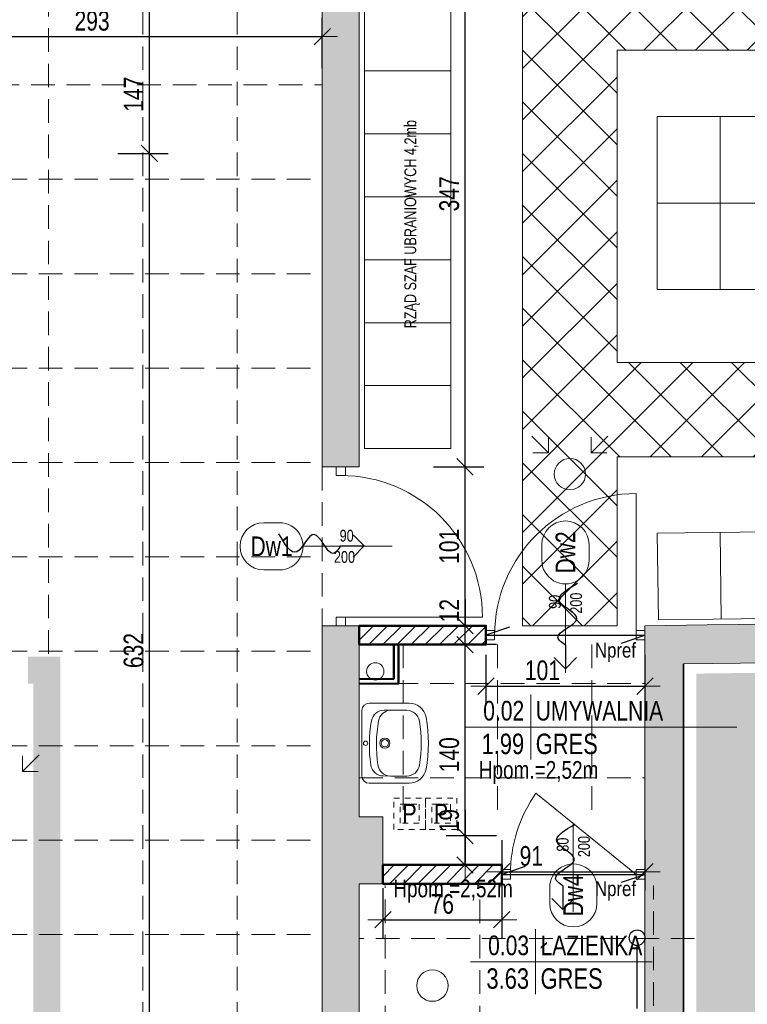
# Model space of a CAD drawing. Header units: millimetres. Extents: x 27490 to 108194, y -40520 to 41185.
# Tile 31 of 65: x 29635 to 30097, y -30400 to -29775. Entities that reach past the tile are written whole.
import ezdxf
from ezdxf.enums import TextEntityAlignment as Align

# ---------------------------------------------------------------- set-up
doc = ezdxf.new("R2010")
doc.units = ezdxf.units.MM
doc.linetypes.add('0.5_0.5', pattern=[1, 0.5, -0.5])
doc.linetypes.add('DASHEDX2', pattern=[1.5, 1, -0.5])
doc.layers.get('0').update_dxf_attribs({"lineweight": 18})
doc.layers.get('Defpoints').update_dxf_attribs({"lineweight": 18})
for name, color, linetype, lineweight in [('BA_drz', 7, 'Continuous', 18), ('BA_KS_ist.', 34, 'Continuous', 13), ('BA_met', 7, 'Continuous', 18), ('BA_sym', 7, 'Continuous', 18), ('BA_txc', 1, 'Continuous', 18), ('BA_txs', 2, 'Continuous', 18), ('Cienka', 7, 'Continuous', 18), ('mm_grzejniki', 30, 'Continuous', 30), ('mm_went_opis', 7, 'Continuous', 15), ('mm_Wentylacja', 5, 'Continuous', 50), ('PG_PRZERYWANE_ŚREDNIE', 1, 'DASHEDX2', 18), ('PG_WIDOKOWE_CIENKIE', 1, 'Continuous', 18), ('PG_WYMIARY', 1, 'Continuous', 18), ('PG_WYPOSAŻENIE', 1, 'Continuous', 18), ('PG_ŚCIANY_DZIAŁOWE', 3, 'Continuous', 18), ('PG_ŚCIANY_SŁUPY', 4, 'Continuous', 35), ('Przekrojowa', 60, 'Continuous', 18), ('WYBURZENIA', 160, 'Continuous', 30), ('WYPOSAŻENIE GARAŻU', 253, 'Continuous', 5)]:
    doc.layers.add(name, color=color, linetype=linetype, lineweight=lineweight)
doc.styles.add('BIKTC', font='bikromsw.shx', dxfattribs={"width": 0.8})
doc.styles.add('BIKTS', font='bikromsw.shx', dxfattribs={"width": 0.85})
doc.styles.add('BIKWYM', font='BIKROMSW.SHX', dxfattribs={"width": 0.8})
doc.styles.add('ROMANS', font='bikromsw.shx', dxfattribs={"width": 0.8})
doc.styles.get("Standard").update_dxf_attribs({"font": 'arial.ttf'})
doc.dimstyles.new('BA_KR_50', dxfattribs={"dimscale": 0.5, "dimtxt": 25, "dimasz": 1.666667, "dimexe": 24, "dimexo": 0, "dimgap": 0, "dimtad": 0, "dimdec": 1, "dimrnd": 0.5, "dimzin": 9, "dimdsep": 46, "dimtxsty": 'BIKWYM', "dimblk": 'WYM-KR', "dimcen": 0, "dimdle": 20, "dimclrd": 256, "dimclre": 256, "dimclrt": 7, "dimadec": 0, "dimazin": 0, "dimtfac": 0.033333, "dimtdec": 1, "dimtmove": 0, "dimatfit": 3, "dimldrblk": 'WYM-KR', "dimfxl": 40, "dimfxlon": 1, "dimtvp": 0.8, "dimtolj": 1, "dimarcsym": 0})

# ---------------------------------------------------------------- blocks, each defined once
blk = doc.blocks.new('A$Cf7835451')
at = {"layer": 'PG_WIDOKOWE_CIENKIE', "lineweight": 18}
for p, q in [((29.97, 50.9), (4.55, 50.9)), ((0, 4.55), (0, 46.36)), ((13.56, 46.28), (18.9, 46.36)), ((17.27, 46.25), (17.27, 46.33)), ((18.09, 46.3), (28.43, 46.46)), ((19.09, 46.31), (19.09, 46.36)), ((24.43, 46.36), (21.8, 46.36)), ((21.8, 46.36), (21.8, 46.36)), ((21.82, 46.36), (21.82, 46.36)), ((22.54, 46.36), (22.54, 46.41)), ((23.62, 46.36), (23.62, 46.38)), ((29.97, 0), (4.55, 0)), ((14.2, 4.47), (19.54, 4.55)), ((17.27, 4.51), (17.27, 4.6)), ((28.43, 4.55), (19.09, 4.55))]:
    blk.add_line(p, q, dxfattribs=at)
for centre, radius in [((2.27, 25.45), 1.36), ((14.54, 25.45), 3.18), ((14.54, 25.45), 2.27)]:
    blk.add_circle(centre, radius, dxfattribs=at)
for centre, radius, start, end in [((4.55, 46.36), 4.55, 90, 180), ((29.97, 40), 10.91, 10.24035, 90), ((13.68, 38.1), 8.18, 90.87473, 171.72059), ((18.21, 38.12), 8.18, 90.87473, 171.72059), ((28.43, 38.18), 8.18, 9.15413, 90), ((92.84, 26.58), 88.17, 171.72059, 190.02886), ((97.37, 26.6), 88.17, 171.72059, 190.02886), ((-50.54, 25.45), 88.17, 350.84587, 9.15413), ((-50.54, 25.45), 92.72, 349.75965, 10.24035), ((14.07, 12.65), 8.18, 190.02886, 270.87473), ((18.6, 12.67), 8.18, 190.02886, 264.7924), ((28.43, 12.73), 8.18, 270, 350.84587), ((29.97, 10.91), 10.91, 270, 349.75965), ((4.55, 4.55), 4.55, 180, 270)]:
    blk.add_arc(centre, radius, start, end, dxfattribs=at)
blk = doc.blocks.new('jamb')
blk.add_lwpolyline([(-0.5, -0.5), (-0.5, 0.5), (0.5, 0.5), (0.5, -0.5)], close=True)
blk = doc.blocks.new('symdrz')
blk.add_lwpolyline([(-10, -30, -1), (-10, 30), (10, 30, -1), (10, -30)], format="xyb", close=True)
at = {"style": 'BIKTS', "width": 0.8}
blk.add_attdef('SZERDRZ', text='', height=25, dxfattribs=at).set_placement((77.1, 8.8), align=Align.CENTER)
blk.add_attdef('SYMDRZ', text='', height=25, dxfattribs=at).set_placement((0, 0), align=Align.MIDDLE)
blk.add_attdef('WYSDRZ', text='', height=25, dxfattribs=at).set_placement((77.1, -9.5), align=Align.TOP_CENTER)
blk = doc.blocks.new('dr1h901')
at = {"color": 0}
blk.add_line((-0.5, 0), (-0.5, 1), dxfattribs=at)
blk.add_line((0, 0.3622), (0, -0.2655))
blk.add_arc((-0.5, 0), 1, 0, 90, dxfattribs=at)
blk = doc.blocks.new('A$C6b6b2cc1')
at = {"color": 5, "lineweight": 20}
for p, q in [((17.9, 91), (29.9, 91)), ((17.9, 0), (29.9, 0))]:
    blk.add_line(p, q, dxfattribs=at)
for p, q in [((20.9, 85.5), (20.9, 91)), ((20.9, 91), (26.9, 91)), ((26.9, 91), (26.9, 85.5)), ((26.9, 85.5), (20.9, 85.5))]:
    blk.add_line(p, q)
at = {"color": 0, "extrusion": (0, 0, -1)}
blk.add_line((23.9, 5.5), (75.47, 69.26), dxfattribs=at)
at = {"extrusion": (0, 0, -1)}
blk.add_line((56.49, 45.5), (0, 45.5), dxfattribs=at)
at = {"color": 0, "extrusion": (0, 0, -1)}
blk.add_arc((-23.9, -4.5), 90, 90, 124.95948, dxfattribs=at)
at = {"layer": 'WYPOSAŻENIE GARAŻU', "color": 240, "true_color": 0xed1f24, "xscale": 5.5, "yscale": 5.999999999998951, "zscale": 5.5, "rotation": 90}
blk.add_blockref('jamb', (23.9, 2.75), dxfattribs=at)
blk = doc.blocks.new('bikmet')
blk.add_line((0, 1.65), (0, -1.65))
at = {"style": 'ROMANS', "width": 0.8}
blk.add_attdef('NRPOM', text='', height=1, dxfattribs=at).set_placement((-0.333, 0.333), align=Align.RIGHT)
blk.add_attdef('NWAPOM', (0.25, 0.333), '', height=1, dxfattribs=at)
blk.add_attdef('RAREA', text='', height=1.042, dxfattribs=at).set_placement((-0.333, -0.333), align=Align.TOP_RIGHT)
blk.add_attdef('PODLOGA', text='', height=1.042, dxfattribs=at).set_placement((0.25, -0.333), align=Align.TOP_LEFT)
blk = doc.blocks.new('WYM-KR')
at = {"linetype": 'ByBlock'}
blk.add_line((11.52, 0), (-11.52, 0), dxfattribs=at)
at = {"color": 7, "linetype": 'ByBlock'}
blk.add_line((6.24, 6.24), (-6.24, -6.24), dxfattribs=at)
blk = doc.blocks.new('*D834')
at = {"layer": 'Defpoints', "color": 0, "transparency": 16777216}
for p in [(29940.74, -30293.23), (29917.43, -30311.73), (29940.74, -30311.73)]:
    blk.add_point(p, dxfattribs=at)
at = {"layer": 'PG_WYMIARY', "lineweight": -2, "transparency": 16777216}
for p, q in [((29917.43, -30276.73), (29917.43, -30293.23)), ((29937.43, -30293.23), (29905.43, -30293.23)), ((29917.43, -30294.06), (29917.43, -30310.9)), ((29937.43, -30311.73), (29905.43, -30311.73))]:
    blk.add_line(p, q, dxfattribs=at)
at = {"layer": 'PG_WYMIARY', "lineweight": -2, "transparency": 16777216, "xscale": 0.8333333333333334, "yscale": 0.8333333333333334, "zscale": 0.8333333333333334}
for p, rotation in [((29917.43, -30293.23), 90), ((29917.43, -30311.73), 270)]:
    blk.add_blockref('WYM-KR', p, dxfattribs=dict(at, rotation=rotation))
at = {"layer": 'PG_WYMIARY', "color": 7, "transparency": 16777216, "insert": (29907.43, -30283.63), "char_height": 12.5, "attachment_point": 5, "rotation": 90, "style": 'BIKWYM'}
blk.add_mtext('\\A1;19', dxfattribs=at)
blk = doc.blocks.new('*D835')
at = {"layer": 'Defpoints', "color": 0, "transparency": 16777216}
for p in [(29917.43, -30171.73), (29940.74, -30171.73), (29940.74, -30311.73)]:
    blk.add_point(p, dxfattribs=at)
at = {"layer": 'PG_WYMIARY', "lineweight": -2, "transparency": 16777216}
for p, q in [((29937.43, -30171.73), (29905.43, -30171.73)), ((29917.43, -30310.9), (29917.43, -30172.56)), ((29937.43, -30311.73), (29905.43, -30311.73))]:
    blk.add_line(p, q, dxfattribs=at)
at = {"layer": 'PG_WYMIARY', "lineweight": -2, "transparency": 16777216, "xscale": 0.8333333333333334, "yscale": 0.8333333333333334, "zscale": 0.8333333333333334}
for p, rotation in [((29917.43, -30171.73), 90), ((29917.43, -30311.73), 270)]:
    blk.add_blockref('WYM-KR', p, dxfattribs=dict(at, rotation=rotation))
at = {"layer": 'PG_WYMIARY', "color": 7, "transparency": 16777216, "insert": (29907.43, -30241.73), "char_height": 12.5, "attachment_point": 5, "rotation": 90, "style": 'BIKWYM'}
blk.add_mtext('\\A1;140', dxfattribs=at)
blk = doc.blocks.new('*D836')
at = {"layer": 'Defpoints', "color": 0, "transparency": 16777216}
for p in [(29850.24, -30159.73), (29917.43, -30159.73), (29850.24, -30171.73)]:
    blk.add_point(p, dxfattribs=at)
at = {"layer": 'PG_WYMIARY', "lineweight": -2, "transparency": 16777216}
for p, q in [((29917.43, -30142.99), (29917.43, -30159.73)), ((29897.43, -30159.73), (29929.43, -30159.73)), ((29917.43, -30170.9), (29917.43, -30160.56)), ((29897.43, -30171.73), (29929.43, -30171.73))]:
    blk.add_line(p, q, dxfattribs=at)
at = {"layer": 'PG_WYMIARY', "lineweight": -2, "transparency": 16777216, "xscale": 0.8333333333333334, "yscale": 0.8333333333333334, "zscale": 0.8333333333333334}
for p, rotation in [((29917.43, -30159.73), 90), ((29917.43, -30171.73), 270)]:
    blk.add_blockref('WYM-KR', p, dxfattribs=dict(at, rotation=rotation))
at = {"layer": 'PG_WYMIARY', "color": 7, "transparency": 16777216, "insert": (29907.43, -30150.13), "char_height": 12.5, "attachment_point": 5, "rotation": 90, "style": 'BIKWYM'}
blk.add_mtext('\\A1;12', dxfattribs=at)
blk = doc.blocks.new('*D784')
at = {"layer": 'Defpoints', "color": 0, "transparency": 16777216}
for p in [(29850.24, -30058.73), (29917.43, -30058.73), (29850.24, -30159.73)]:
    blk.add_point(p, dxfattribs=at)
at = {"layer": 'PG_WYMIARY', "lineweight": -2, "transparency": 16777216}
for p, q in [((29897.43, -30058.73), (29929.43, -30058.73)), ((29917.43, -30158.9), (29917.43, -30059.56)), ((29897.43, -30159.73), (29929.43, -30159.73))]:
    blk.add_line(p, q, dxfattribs=at)
at = {"layer": 'PG_WYMIARY', "lineweight": -2, "transparency": 16777216, "xscale": 0.8333333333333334, "yscale": 0.8333333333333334, "zscale": 0.8333333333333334}
for p, rotation in [((29917.43, -30058.73), 90), ((29917.43, -30159.73), 270)]:
    blk.add_blockref('WYM-KR', p, dxfattribs=dict(at, rotation=rotation))
at = {"layer": 'PG_WYMIARY', "color": 7, "transparency": 16777216, "insert": (29907.43, -30109.23), "char_height": 12.5, "attachment_point": 5, "rotation": 90, "style": 'BIKWYM'}
blk.add_mtext('\\A1;101', dxfattribs=at)
blk = doc.blocks.new('*D837')
at = {"layer": 'Defpoints', "color": 0, "transparency": 16777216}
for p in [(29865.24, -30323.73), (29940.74, -30323.73), (29940.74, -30346.6)]:
    blk.add_point(p, dxfattribs=at)
at = {"layer": 'PG_WYMIARY', "lineweight": -2, "transparency": 16777216}
for p, q in [((29865.24, -30326.6), (29865.24, -30358.6)), ((29940.74, -30326.6), (29940.74, -30358.6)), ((29866.07, -30346.6), (29939.91, -30346.6))]:
    blk.add_line(p, q, dxfattribs=at)
at = {"layer": 'PG_WYMIARY', "lineweight": -2, "transparency": 16777216, "xscale": 0.8333333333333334, "yscale": 0.8333333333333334, "zscale": 0.8333333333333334, "rotation": 180}
blk.add_blockref('WYM-KR', (29865.24, -30346.6), dxfattribs=at)
at = {"layer": 'PG_WYMIARY', "lineweight": -2, "transparency": 16777216, "xscale": 0.8333333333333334, "yscale": 0.8333333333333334, "zscale": 0.8333333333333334}
blk.add_blockref('WYM-KR', (29940.74, -30346.6), dxfattribs=at)
at = {"layer": 'PG_WYMIARY', "color": 7, "transparency": 16777216, "insert": (29902.99, -30336.6), "char_height": 12.5, "attachment_point": 5, "style": 'BIKWYM'}
blk.add_mtext('\\A1;76', dxfattribs=at)
blk = doc.blocks.new('*D838')
at = {"layer": 'Defpoints', "color": 0, "transparency": 16777216}
for p in [(29940.74, -30293.23), (30031.74, -30293.23), (30031.74, -30316.1)]:
    blk.add_point(p, dxfattribs=at)
at = {"layer": 'PG_WYMIARY', "lineweight": -2, "transparency": 16777216}
for p, q in [((29940.74, -30296.1), (29940.74, -30328.1)), ((30031.74, -30296.1), (30031.74, -30328.1)), ((29941.57, -30316.1), (30030.91, -30316.1))]:
    blk.add_line(p, q, dxfattribs=at)
at = {"layer": 'PG_WYMIARY', "lineweight": -2, "transparency": 16777216, "xscale": 0.8333333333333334, "yscale": 0.8333333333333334, "zscale": 0.8333333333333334, "rotation": 180}
blk.add_blockref('WYM-KR', (29940.74, -30316.1), dxfattribs=at)
at = {"layer": 'PG_WYMIARY', "lineweight": -2, "transparency": 16777216, "xscale": 0.8333333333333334, "yscale": 0.8333333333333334, "zscale": 0.8333333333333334}
blk.add_blockref('WYM-KR', (30031.74, -30316.1), dxfattribs=at)
at = {"layer": 'PG_WYMIARY', "color": 7, "transparency": 16777216, "insert": (29959.56, -30306.1), "char_height": 12.5, "attachment_point": 5, "style": 'BIKWYM'}
blk.add_mtext('\\A1;91', dxfattribs=at)
blk = doc.blocks.new('*D839')
at = {"layer": 'Defpoints', "color": 0, "transparency": 16777216}
for p in [(29930.74, -30171.73), (30031.74, -30171.73), (30031.74, -30198.12)]:
    blk.add_point(p, dxfattribs=at)
at = {"layer": 'PG_WYMIARY', "lineweight": -2, "transparency": 16777216}
for p, q in [((29930.74, -30178.12), (29930.74, -30210.12)), ((30031.74, -30178.12), (30031.74, -30210.12)), ((29931.57, -30198.12), (30030.91, -30198.12))]:
    blk.add_line(p, q, dxfattribs=at)
at = {"layer": 'PG_WYMIARY', "lineweight": -2, "transparency": 16777216, "xscale": 0.8333333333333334, "yscale": 0.8333333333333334, "zscale": 0.8333333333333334, "rotation": 180}
blk.add_blockref('WYM-KR', (29930.74, -30198.12), dxfattribs=at)
at = {"layer": 'PG_WYMIARY', "lineweight": -2, "transparency": 16777216, "xscale": 0.8333333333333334, "yscale": 0.8333333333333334, "zscale": 0.8333333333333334}
blk.add_blockref('WYM-KR', (30031.74, -30198.12), dxfattribs=at)
at = {"layer": 'PG_WYMIARY', "color": 7, "transparency": 16777216, "insert": (29966.6, -30188.12), "char_height": 12.5, "attachment_point": 5, "style": 'BIKWYM'}
blk.add_mtext('\\A1;101', dxfattribs=at)
blk = doc.blocks.new('*D840')
at = {"layer": 'Defpoints', "color": 0, "transparency": 16777216}
for p in [(29890.24, -29711.73), (29917.43, -29711.73), (29850.24, -30058.73)]:
    blk.add_point(p, dxfattribs=at)
at = {"layer": 'PG_WYMIARY', "lineweight": -2, "transparency": 16777216}
for p, q in [((29897.43, -29711.73), (29929.43, -29711.73)), ((29917.43, -30057.9), (29917.43, -29712.56)), ((29897.43, -30058.73), (29929.43, -30058.73))]:
    blk.add_line(p, q, dxfattribs=at)
at = {"layer": 'PG_WYMIARY', "lineweight": -2, "transparency": 16777216, "xscale": 0.8333333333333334, "yscale": 0.8333333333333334, "zscale": 0.8333333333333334}
for p, rotation in [((29917.43, -29711.73), 90), ((29917.43, -30058.73), 270)]:
    blk.add_blockref('WYM-KR', p, dxfattribs=dict(at, rotation=rotation))
at = {"layer": 'PG_WYMIARY', "color": 7, "transparency": 16777216, "insert": (29907.43, -29885.23), "char_height": 12.5, "attachment_point": 5, "rotation": 90, "style": 'BIKWYM'}
blk.add_mtext('\\A1;347', dxfattribs=at)
blk = doc.blocks.new('*D850')
at = {"layer": 'Defpoints', "color": 0, "transparency": 16777216}
for p in [(29826.74, -29785.29), (29534.24, -29859.48), (29826.74, -29859.48)]:
    blk.add_point(p, dxfattribs=at)
at = {"layer": 'PG_WYMIARY', "lineweight": -2, "transparency": 16777216}
for p, q in [((29534.24, -29805.29), (29534.24, -29773.29)), ((29826.74, -29805.29), (29826.74, -29773.29)), ((29535.07, -29785.29), (29825.91, -29785.29))]:
    blk.add_line(p, q, dxfattribs=at)
at = {"layer": 'PG_WYMIARY', "lineweight": -2, "transparency": 16777216, "xscale": 0.8333333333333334, "yscale": 0.8333333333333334, "zscale": 0.8333333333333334, "rotation": 180}
blk.add_blockref('WYM-KR', (29534.24, -29785.29), dxfattribs=at)
at = {"layer": 'PG_WYMIARY', "lineweight": -2, "transparency": 16777216, "xscale": 0.8333333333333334, "yscale": 0.8333333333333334, "zscale": 0.8333333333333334}
blk.add_blockref('WYM-KR', (29826.74, -29785.29), dxfattribs=at)
at = {"layer": 'PG_WYMIARY', "color": 7, "transparency": 16777216, "insert": (29680.49, -29775.29), "char_height": 12.5, "attachment_point": 5, "style": 'BIKWYM'}
blk.add_mtext('\\A1;293', dxfattribs=at)
blk = doc.blocks.new('*D730')
at = {"layer": 'Defpoints', "color": 0, "transparency": 16777216}
for p in [(29455.18, -29859.48), (29716.89, -29859.48), (29587.18, -30491.48)]:
    blk.add_point(p, dxfattribs=at)
at = {"layer": 'PG_WYMIARY', "lineweight": -2, "transparency": 16777216}
for p, q in [((29696.89, -29859.48), (29728.89, -29859.48)), ((29716.89, -30490.64), (29716.89, -29860.31)), ((29696.89, -30491.48), (29728.89, -30491.48))]:
    blk.add_line(p, q, dxfattribs=at)
at = {"layer": 'PG_WYMIARY', "lineweight": -2, "transparency": 16777216, "xscale": 0.8333333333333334, "yscale": 0.8333333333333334, "zscale": 0.8333333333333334}
for p, rotation in [((29716.89, -29859.48), 90), ((29716.89, -30491.48), 270)]:
    blk.add_blockref('WYM-KR', p, dxfattribs=dict(at, rotation=rotation))
at = {"layer": 'PG_WYMIARY', "color": 7, "transparency": 16777216, "insert": (29706.89, -30175.48), "char_height": 12.5, "attachment_point": 5, "rotation": 90, "style": 'BIKWYM'}
blk.add_mtext('\\A1;632', dxfattribs=at)
blk = doc.blocks.new('*D809')
at = {"layer": 'Defpoints', "color": 0, "transparency": 16777216}
for p in [(29534.24, -29712.48), (29716.89, -29712.48), (29534.24, -29859.48)]:
    blk.add_point(p, dxfattribs=at)
at = {"layer": 'PG_WYMIARY', "lineweight": -2, "transparency": 16777216}
for p, q in [((29696.89, -29712.48), (29728.89, -29712.48)), ((29716.89, -29858.64), (29716.89, -29713.31)), ((29696.89, -29859.48), (29728.89, -29859.48))]:
    blk.add_line(p, q, dxfattribs=at)
at = {"layer": 'PG_WYMIARY', "lineweight": -2, "transparency": 16777216, "xscale": 0.8333333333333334, "yscale": 0.8333333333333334, "zscale": 0.8333333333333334}
for p, rotation in [((29716.89, -29712.48), 90), ((29716.89, -29859.48), 270)]:
    blk.add_blockref('WYM-KR', p, dxfattribs=dict(at, rotation=rotation))
at = {"layer": 'PG_WYMIARY', "color": 7, "transparency": 16777216, "insert": (29706.89, -29821.9), "char_height": 12.5, "attachment_point": 5, "rotation": 90, "style": 'BIKWYM'}
blk.add_mtext('\\A1;147', dxfattribs=at)
blk = doc.blocks.new('*D762')
at = {"layer": 'Defpoints', "color": 0, "transparency": 16777216}
for p in [(29775.69, -29654.48), (30393.19, -29787.23), (30604.01, -29787.23)]:
    blk.add_point(p, dxfattribs=at)
at = {"layer": 'PG_WYMIARY', "lineweight": -2, "transparency": 16777216}
for p, q in [((30584.01, -29654.48), (30616.01, -29654.48)), ((30604.01, -29655.31), (30604.01, -29786.4)), ((30584.01, -29787.23), (30616.01, -29787.23))]:
    blk.add_line(p, q, dxfattribs=at)
at = {"layer": 'PG_WYMIARY', "lineweight": -2, "transparency": 16777216, "xscale": 0.8333333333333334, "yscale": 0.8333333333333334, "zscale": 0.8333333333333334}
for p, rotation in [((30604.01, -29654.48), 90), ((30604.01, -29787.23), 270)]:
    blk.add_blockref('WYM-KR', p, dxfattribs=dict(at, rotation=rotation))
at = {"layer": 'PG_WYMIARY', "color": 7, "transparency": 16777216, "insert": (30594.01, -29720.85), "char_height": 12.5, "attachment_point": 5, "rotation": 90, "style": 'BIKWYM'}
blk.add_mtext('\\A1;133', dxfattribs=at)
blk = doc.blocks.new('podciecie')
at = {"layer": 'mm_Wentylacja', "color": 142, "lineweight": 30}
for p, q in [((23288, -37575.5), (23288, -37590.5)), ((23288, -37590.5), (23280.93, -37583.43)), ((23288, -37590.5), (23295.07, -37583.43))]:
    blk.add_line(p, q, dxfattribs=at)
blk.add_spline([(23288, -37575.5), (23283.25, -37570.75), (23295.25, -37558.75), (23284.25, -37547.75), (23295.75, -37536.25)], degree=3, dxfattribs=at)
blk = doc.blocks.new('A$C92ba3dc0')
at = {"layer": 'mm_Wentylacja', "color": 2, "lineweight": 30, "rotation": 89.99999999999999}
blk.add_blockref('podciecie', (-38176.84, -21316.5), dxfattribs=at)
at = {"layer": 'mm_Wentylacja', "color": 2, "lineweight": 30}
for p in [(-23746.5, 39483.97), (-23748.08, 39330.91)]:
    blk.add_blockref('podciecie', p, dxfattribs=at)
blk = doc.blocks.new('A$C2afebbaf')
at = {"layer": 'mm_Wentylacja', "color": 142, "lineweight": 20}
for p, q in [((-479.85, 2041.26), (-469.25, 2030.65)), ((-469.25, 2030.65), (-469.25, 2040.65)), ((-431.57, 2041.26), (-442.18, 2030.65)), ((-442.18, 2030.65), (-442.18, 2040.65)), ((-469.25, 2030.65), (-479.25, 2030.65)), ((-442.18, 2030.65), (-432.18, 2030.65)), ((-792.86, 1838.64), (-803.46, 1828.04)), ((-803.46, 1828.04), (-803.46, 1838.04)), ((-803.46, 1828.04), (-793.46, 1828.04))]:
    blk.add_line(p, q, dxfattribs=at)
at = {"layer": 'mm_Wentylacja', "color": 1, "lineweight": 20}
for centre in [(-455.71, 2017.12), (-543, 1692.04)]:
    blk.add_circle(centre, 10, dxfattribs=at)
at = {"layer": 'PG_WIDOKOWE_CIENKIE', "color": 251, "linetype": '0.5_0.5', "ltscale": 7, "true_color": 0x636466}
for points in [[(-567.5, 1811.25), (-547.5, 1811.25), (-547.5, 1791.25), (-567.5, 1791.25)], [(-547.5, 1811.25), (-527.5, 1811.25), (-527.5, 1791.25), (-547.5, 1791.25)], [(-563.5, 1807.25), (-551.5, 1807.25), (-551.5, 1795.25), (-563.5, 1795.25)], [(-543.5, 1807.25), (-531.5, 1807.25), (-531.5, 1795.25), (-543.5, 1795.25)]]:
    blk.add_lwpolyline(points, close=True, dxfattribs=at)
at = {"layer": 'mm_went_opis', "color": 4, "char_height": 12, "width": 196.6572, "attachment_point": 2}
for insert in [(-557.58, 1807.57), (-537.58, 1807.57)]:
    blk.add_mtext('{\\fArial Narrow|b0|i0|c238|p34;P}', dxfattribs=dict(at, insert=insert))
blk = doc.blocks.new('A$C6810ecfa')
at = {"layer": 'BA_KS_ist.', "color": 18, "linetype": 'Continuous', "lineweight": 20, "ltscale": 25, "true_color": 0x000000}
blk.add_circle((-579.31, 1891.75), 5.5, dxfattribs=at)
blk = doc.blocks.new('A$C52335042')
at = {"layer": 'mm_grzejniki'}
blk.add_line((-413, 1677.45), (-413, 1717.45), dxfattribs=at)
blk.add_circle((-413, 1722.45), 5, dxfattribs=at)

msp = doc.modelspace()

# ---------------------------------------------------------------- hatches: boundary and pattern name
at = {"lineweight": 20, "true_color": 0x939598}
h = msp.add_hatch(dxfattribs=at)
h.set_pattern_fill('ANGLE', color=252, scale=2, angle=45)
h.set_pattern_definition([(45, (-22663.192, -4525.025), (-9.8782817, 9.8782817), [10.16, -3.81]), (135, (-22663.192, -4525.025), (-9.8782817, -9.8782817), [10.16, -3.81])])
h.paths.add_polyline_path([(30064.36, -30534.96), (29856.75, -30534.96), (29856.75, -31083.61), (30495.24, -31083.61), (30495.12, -30184.5), (30444.13, -30185.12), (30444.24, -30185.15), (30064.36, -30190.15)])
at = {"layer": 'PG_WIDOKOWE_CIENKIE', "lineweight": 18}
h = msp.add_hatch(dxfattribs=at)
h.set_pattern_fill('LINE', scale=2, angle=45)
h.set_pattern_definition([(45, (-22681.607, 2584.853), (-4.49012806, 4.49012806), [])])
h.paths.add_polyline_path([(29930.74, -30159.73), (29850.24, -30159.73), (29850.24, -30171.73), (29930.74, -30171.73)])
h = msp.add_hatch(dxfattribs=at)
h.set_pattern_fill('LINE', scale=2, angle=45)
h.set_pattern_definition([(45, (-22681.607, 2554.353), (-4.49012806, 4.49012806), [])])
h.paths.add_polyline_path([(29940.74, -30311.73), (29865.24, -30311.73), (29865.24, -30323.73), (29940.74, -30323.73)])
at = {"layer": 'PG_WYPOSAŻENIE', "true_color": 0x636466}
h = msp.add_hatch(dxfattribs=at)
h.set_pattern_fill('ANSI37', color=251, scale=7.3)
h.set_pattern_definition([(45, (-22681.607, 2584.853), (-16.388967, 16.388967), []), (135, (-22681.607, 2584.853), (-16.388967, -16.388967), [])])
h.paths.add_polyline_path([(30014.03, -29992.32), (30371.9, -29992.32), (30371.9, -29793.92), (30014.03, -29793.92)], flags=16)
h.paths.add_polyline_path([(29954.03, -30159.73), (29954.03, -29733.92), (30418.24, -29733.92), (30418.24, -29751.23), (30431.9, -29751.23), (30431.9, -30052.32), (30014.03, -30052.32), (30014.03, -30159.73)])
at = {"layer": 'PG_ŚCIANY_DZIAŁOWE', "true_color": 0x939598, "transparency": 33554610}
h = msp.add_hatch(color=252, dxfattribs=at)
h.dxf.hatch_style = 1
h.paths.add_polyline_path([(29833.49, -30154.23), (29838.49, -30154.23), (29838.49, -30159.73), (29833.49, -30159.73)])
h.paths.add_polyline_path([(29826.74, -30058.73), (29850.24, -30058.73), (29850.24, -29725.73), (29890.24, -29725.73), (29890.24, -29711.73), (29930.74, -29711.73), (29930.74, -29654.48), (29877.74, -29654.48), (29877.74, -29525.48), (29826.74, -29525.48)])
h.paths.add_polyline_path([(29850.24, -30159.73), (29838.49, -30159.73), (29838.49, -30154.23), (29833.49, -30154.23), (29833.49, -30159.73), (29826.74, -30159.73), (29826.74, -31113.48), (30021.87, -31113.48), (30021.87, -31153.23), (30041.74, -31153.23), (30041.74, -31336.48), (30326.74, -31336.48), (30326.74, -31321.48), (30056.74, -31321.48), (30056.74, -31113.48), (30444.74, -31113.48), (30444.74, -31336.48), (30483.74, -31336.48), (30483.74, -31339.48), (30613.79, -31339.48), (30652.74, -31339.48), (30689.67, -31309.48), (30495.24, -31309.48), (30495.24, -31088.48), (29850.24, -31088.48), (29850.24, -30527.73), (30031.74, -30527.73), (30031.74, -30506.23), (29850.24, -30506.23), (29850.24, -30323.73), (29865.24, -30323.73), (29865.24, -30281.23), (29850.24, -30281.23)])
h = msp.add_hatch(color=252, dxfattribs=at)
h.dxf.hatch_style = 1
h.paths.add_polyline_path([(30495.24, -30154.11), (30495.24, -30146.48), (30444.24, -30146.48), (30444.24, -30154.73), (30191.24, -30157.8), (30071.24, -30159.25), (30031.74, -30159.73), (30031.74, -30506.23), (30031.74, -30527.73), (30056.24, -30527.73), (30056.24, -30183.94), (30191.24, -30182.3), (30495.24, -30178.61)])
at = {"layer": 'WYBURZENIA', "lineweight": 18, "true_color": 0x636466, "transparency": 33554674}
h = msp.add_hatch(dxfattribs=at)
h.set_pattern_fill('AR-CONC', color=251, scale=0.031)
h.set_pattern_definition([(50, (-22681.607, 2584.853), (5.64772474, -0.49411165), [0.59055, -6.49605]), (355, (-22681.607, 2584.853), (-1.09254606, 5.9227622), [0.47244, -5.1968581]), (100.451445, (-22681.1365, 2584.812), (4.55517866, 5.4286503), [0.50189027, -5.5207976]), (46.1842, (-22681.607, 2586.428), (8.4034503, -1.3033122), [0.885825, -9.744075]), (96.635558, (-22680.907, 2586.319), (7.3595282, 7.6702099), [0.7528357, -8.2812039]), (351.184151, (-22681.607, 2586.428), (7.3595282, 7.6702099), [0.708659, -7.7952517]), (21, (-22680.82, 2586.0342), (4.70004613, -3.17022114), [0.59055, -6.49605]), (326, (-22680.82, 2586.034), (1.9158629, 5.70982695), [0.47244, -5.19684]), (71.451445, (-22680.428, 2585.77), (6.615909, 2.53960584), [0.50189027, -5.52078807]), (37.5, (-22681.6072, 2584.8531), (0.0957467, 2.621206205), [0, -5.133848, 0, -5.27558, 0, -5.216525]), (7.5, (-22681.6072, 2584.853), (2.07140954, 3.10559782), [0, -3.007868, 0, -5.015738, 0, -1.988185]), (327.5, (-22683.363, 2584.8531), (4.20330845, -0.177591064), [0, -1.9685, 0, -6.14172, 0, -8.14959]), (317.5, (-22684.1505, 2584.853), (4.59200462, 0.78822122), [0, -2.55905, 0, -4.078732, 0, -5.78739])])
h.paths.add_polyline_path([(29660.24, -30179.48), (29639.74, -30179.48), (29639.74, -30196.48), (29643.24, -30196.48), (29643.24, -30296.48), (29643.24, -30313.48), (29643.24, -30400.54), (29660.24, -30400.54)])
h.paths.add_polyline_path([(29660.24, -30400.54), (29643.24, -30400.54), (29643.24, -30491.48), (29660.24, -30491.48)])

# ---------------------------------------------------------------- linework, layer by layer
at = {"lineweight": 20}
for p, q in [((29826.74, -29525.48), (29826.74, -30058.73)), ((30071.24, -30159.25), (30191.24, -30157.8)), ((29826.74, -30159.73), (29826.74, -31113.48)), ((30071.24, -30159.25), (30031.74, -30159.73)), ((30191.24, -30182.3), (30056.24, -30183.94))]:
    msp.add_line(p, q, dxfattribs=at)
at = {"layer": 'BA_met', "color": 18, "true_color": 0x000000}
for p, q in [((29917.78, -30224.12), (30090.2, -30224.12)), ((29920.87, -30373.28), (30036.33, -30373.28))]:
    msp.add_line(p, q, dxfattribs=at)
at = {"layer": 'Cienka'}
for p, q in [((29850.24, -30058.73), (29826.74, -30058.73)), ((29850.24, -30159.73), (29826.74, -30159.73)), ((30031.74, -30159.73), (30031.74, -30171.73)), ((29850.24, -30171.73), (29850.24, -30281.23)), ((30031.74, -30281.23), (30031.74, -30293.23))]:
    msp.add_line(p, q, dxfattribs=at)
at = {"layer": 'PG_PRZERYWANE_ŚREDNIE', "color": 251, "lineweight": 15, "ltscale": 15, "true_color": 0x636466}
for p, q in [((29712.74, -29251.48), (29712.74, -31881.48)), ((29772.74, -29251.48), (29772.74, -31881.48)), ((29652.74, -29712.48), (29652.74, -30179.48)), ((28404.24, -29815.98), (29826.74, -29815.98)), ((29534.24, -29875.98), (29826.74, -29875.98)), ((29534.24, -29935.98), (29826.74, -29935.98)), ((29534.24, -29995.98), (29826.74, -29995.98)), ((29534.24, -30055.98), (29826.74, -30055.98)), ((29826.74, -30058.73), (29826.74, -30159.73)), ((29534.24, -30115.98), (29826.74, -30115.98)), ((29534.24, -30175.98), (29826.74, -30175.98)), ((29878.04, -30171.73), (29878.04, -30281.23)), ((29938.04, -30171.73), (29938.04, -30281.23)), ((29998.04, -30171.73), (29998.04, -30281.23)), ((29850.24, -30196.48), (30031.74, -30196.48)), ((29534.24, -30235.98), (29826.74, -30235.98)), ((29850.24, -30256.48), (30031.74, -30256.48)), ((29534.24, -30295.98), (29826.74, -30295.98)), ((29866.74, -30506.23), (29866.74, -30324.73)), ((29926.74, -30506.23), (29926.74, -30324.73)), ((30037.24, -30491.23), (30037.24, -30324.73)), ((29534.24, -30355.98), (29826.74, -30355.98)), ((29943.24, -30358.43), (29850.24, -30358.43)), ((30063.24, -30358.43), (29951.24, -30358.43))]:
    msp.add_line(p, q, dxfattribs=at)
at = {"layer": 'PG_WIDOKOWE_CIENKIE', "color": 18, "lineweight": 50, "true_color": 0x000000}
for p, q in [((29872.24, -30171.73), (29872.24, -30193.7)), ((29875.24, -30171.73), (29875.24, -30196.73)), ((29872.24, -30193.7), (29850.27, -30193.48)), ((29875.24, -30196.73), (29850.24, -30196.48)), ((29940.74, -30311.73), (29940.74, -30323.73)), ((29865.24, -30323.73), (29940.74, -30323.73))]:
    msp.add_line(p, q, dxfattribs=at)
msp.add_lwpolyline([(29930.74, -30171.73), (29930.74, -30171.73), (29850.24, -30171.73), (29850.24, -30171.73), (29930.74, -30171.73), (29930.74, -30159.73), (29850.24, -30159.73), (29850.24, -30159.73), (29930.74, -30159.73), (29930.74, -30159.73)], dxfattribs=at)
for points in [[(29850.24, -30159.73), (29930.74, -30159.73), (29930.74, -30171.73), (29850.24, -30171.73)], [(29865.24, -30311.73), (29940.74, -30311.73), (29940.74, -30323.73), (29865.24, -30323.73)]]:
    msp.add_lwpolyline(points, close=True, dxfattribs=at)
at = {"layer": 'PG_WYPOSAŻENIE', "color": 251, "true_color": 0x636466}
for p, q in [((29853.5, -29807.11), (29908.5, -29807.11)), ((30039.56, -29836.11), (30039.56, -29891.11)), ((30079.56, -29836.11), (30079.56, -29891.11)), ((29853.5, -29847.11), (29908.5, -29847.11)), ((29853.5, -29887.11), (29908.5, -29887.11)), ((30039.56, -29891.11), (30039.56, -29946.11)), ((30079.56, -29891.11), (30079.56, -29946.11)), ((29853.5, -29927.11), (29908.5, -29927.11)), ((29853.5, -29967.11), (29908.5, -29967.11)), ((29853.5, -30007.11), (29908.5, -30007.11)), ((29853.5, -30047.11), (29908.5, -30047.11)), ((30079.59, -30100.47), (30080.25, -30155.47))]:
    msp.add_line(p, q, dxfattribs=at)
for points in [[(29908.5, -29727.11), (29908.5, -30047.11), (29853.5, -30047.11), (29853.5, -29727.11)], [(30359.56, -29891.11), (30039.56, -29891.11), (30039.56, -29836.11), (30359.56, -29836.11)], [(30359.56, -29946.11), (30039.56, -29946.11), (30039.56, -29891.11), (30359.56, -29891.11)], [(30320.24, -30152.56), (30040.26, -30155.95), (30039.59, -30100.96), (30319.57, -30097.56)]]:
    msp.add_lwpolyline(points, close=True, dxfattribs=at)
for points in [[(29954.03, -30159.73), (29954.03, -29733.92), (30418.24, -29733.92), (30418.24, -29751.23), (30431.9, -29751.23), (30431.9, -30052.32), (30014.03, -30052.32), (30014.03, -30159.73), (29954.03, -30159.73)], [(30014.03, -29992.32), (30371.9, -29992.32), (30371.9, -29793.92), (30014.03, -29793.92), (30014.03, -29992.32)]]:
    msp.add_lwpolyline(points, dxfattribs=at)
at = {"layer": 'PG_ŚCIANY_DZIAŁOWE', "color": 18, "true_color": 0x000000}
for p, q in [((29850.24, -29725.73), (29850.24, -30058.73)), ((29850.24, -30159.73), (29850.24, -30281.23)), ((30031.74, -30506.23), (30031.74, -30159.73)), ((29850.24, -30281.23), (29865.24, -30281.23)), ((29865.24, -30323.73), (29865.24, -30281.23)), ((29865.24, -30311.73), (29940.74, -30311.73)), ((29850.24, -30323.73), (29850.24, -30506.23)), ((29850.24, -30323.73), (29865.24, -30323.73))]:
    msp.add_line(p, q, dxfattribs=at)
at = {"layer": 'PG_ŚCIANY_SŁUPY', "color": 18, "true_color": 0x000000}
msp.add_line((30056.24, -30527.73), (30056.24, -30183.94), dxfattribs=at)
at = {"layer": 'WYBURZENIA', "color": 7}
for p, q in [((29945.74, -30160.73), (29930.74, -30165.73)), ((29930.74, -30165.73), (30031.74, -30165.73)), ((30016.74, -30170.73), (30031.74, -30165.73)), ((29955.74, -30312.73), (29940.74, -30317.73)), ((29940.74, -30317.73), (30031.74, -30317.73)), ((30016.74, -30322.73), (30031.74, -30317.73))]:
    msp.add_line(p, q, dxfattribs=at)

# ---------------------------------------------------------------- block references
at = {"color": 5, "lineweight": 20, "rotation": 90.00000000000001}
msp.add_blockref('A$C6b6b2cc1', (30031.74, -30341.63), dxfattribs=at)
at = {"layer": 'BA_drz', "color": 18, "true_color": 0x000000}
for name, p, xscale, yscale, zscale, rotation in [('jamb', (29838.49, -30061.48), -5.5, 5.999999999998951, 5.5, 90), ('dr1h901', (29838.49, -30109.23), -90, 90, -90, 270), ('jamb', (29838.49, -30156.98), -5.5, 5.999999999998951, 5.5, 90), ('jamb', (29933.49, -30165.73), -5.5, 5.999999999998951, 5.5, 180), ('jamb', (30028.99, -30165.73), -5.5, 5.999999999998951, 5.5, 180)]:
    msp.add_blockref(name, p, dxfattribs=dict(at, xscale=xscale, yscale=yscale, zscale=zscale, rotation=rotation))
at = {"layer": 'BA_drz', "color": 18, "true_color": 0x000000, "xscale": -90, "yscale": 90, "zscale": -90}
msp.add_blockref('dr1h901', (29981.24, -30165.73), dxfattribs=at)
at = {"layer": 'BA_met', "color": 18, "true_color": 0x000000, "xscale": 12.5, "yscale": 12.5, "zscale": 12.5}
for p, values in [((29959.2, -30224.12), {'NRPOM': '0.02', 'NWAPOM': 'UMYWALNIA', 'RAREA': '1.99', 'PODLOGA': 'GRES'}), ((29962.29, -30373.28), {'NRPOM': '0.03', 'NWAPOM': 'ŁAZIENKA', 'RAREA': '3.63', 'PODLOGA': 'GRES'})]:
    msp.add_blockref('bikmet', p, dxfattribs=at).add_auto_attribs(values)
at = {"layer": 'BA_sym', "color": 18, "true_color": 0x000000}
ref = msp.add_blockref('symdrz', (29794.51, -30109.23), dxfattribs=dict(at, xscale=0.5000000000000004, yscale=0.5000000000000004, zscale=0.5000000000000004, rotation=2.364552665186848e-06))
ref.add_attrib('Symdrz', 'Dw1', dxfattribs={"height": 12.5, "rotation": 0, "style": 'BIKTS', "width": 0.8}).set_placement((29794.51, -30109.23), align=Align.MIDDLE_CENTER)
ref.add_attrib('Szerdrz', '90', dxfattribs={"layer": 'BA_txc', "height": 7.5, "rotation": 0, "style": 'BIKTS', "width": 0.8}).set_placement((29842.24, -30102.48), align=Align.MIDDLE_CENTER)
ref.add_attrib('Wysdrz', '200', dxfattribs={"layer": 'BA_txc', "height": 7.5, "rotation": 0, "style": 'BIKTS', "width": 0.8}).set_placement((29840.85, -30115.98), align=Align.MIDDLE_CENTER)
ref = msp.add_blockref('symdrz', (29981.24, -30113.13), dxfattribs=dict(at, xscale=0.5000000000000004, yscale=0.5000000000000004, zscale=0.5000000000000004, rotation=90.00000236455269))
ref.add_attrib('Symdrz', 'Dw2', dxfattribs={"height": 12.5, "rotation": 90, "style": 'BIKTS', "width": 0.8}).set_placement((29981.24, -30113.13), align=Align.MIDDLE_CENTER)
ref.add_attrib('Szerdrz', '90', dxfattribs={"layer": 'BA_txc', "height": 7.5, "rotation": 90, "style": 'BIKTS', "width": 0.8}).set_placement((29974.49, -30144.55), align=Align.MIDDLE_CENTER)
ref.add_attrib('Wysdrz', '200', dxfattribs={"layer": 'BA_txc', "height": 7.5, "rotation": 90, "style": 'BIKTS', "width": 0.8}).set_placement((29987.99, -30145.38), align=Align.MIDDLE_CENTER)
ref = msp.add_blockref('symdrz', (29986.24, -30331.13), dxfattribs=dict(at, xscale=-0.5000000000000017, yscale=0.5000000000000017, zscale=0.5000000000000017, rotation=89.99999527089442))
ref.add_attrib('Symdrz', 'Dw4', dxfattribs={"height": 12.5, "rotation": 90, "style": 'BIKTS', "width": 0.8}).set_placement((29986.24, -30331.13), align=Align.MIDDLE_CENTER)
ref.add_attrib('Szerdrz', '80', dxfattribs={"layer": 'BA_txc', "height": 7.5, "rotation": 90, "style": 'BIKTS', "width": 0.8}).set_placement((29979.49, -30298.86), align=Align.MIDDLE_CENTER)
ref.add_attrib('Wysdrz', '200', dxfattribs={"layer": 'BA_txc', "height": 7.5, "rotation": 90, "style": 'BIKTS', "width": 0.8}).set_placement((29992.99, -30300.08), align=Align.MIDDLE_CENTER)
at = {"layer": 'PG_WIDOKOWE_CIENKIE', "lineweight": 30, "xscale": -1, "rotation": 180}
msp.add_blockref('A$Cf7835451', (29851.96, -30208.93), dxfattribs=at)
at = {"layer": 'Przekrojowa'}
for name in ['A$C52335042', 'A$C92ba3dc0', 'A$C6810ecfa', 'A$C2afebbaf']:
    msp.add_blockref(name, (30439.74, -32080.48), dxfattribs=at)

# ---------------------------------------------------------------- texts
at = {"layer": 'BA_txs', "color": 7, "char_height": 9.375, "width": 793.7526, "attachment_point": 1, "style": 'BIKTS'}
for insert in [(29999.99, -30170.58), (30000.01, -30322.18)]:
    msp.add_mtext('Npref', dxfattribs=dict(at, insert=insert))
at = {"layer": 'PG_WYPOSAŻENIE', "color": 18, "true_color": 0x000000, "attachment_point": 1, "style": 'BIKTC'}
for s, width, gutter_width, insert, char_height, rotation in [('RZĄD SZAF UBRANIOWYCH 4,2mb', 650.6795, 50, (29878.93, -29970.68), 7.5, 90), ('Hpom.=2,52m', 976.0193, 75, (29926.21, -30245.73), 11.25, 360), ('Hpom.=2,52m', 976.0193, 75, (29871.87, -30321.06), 11.25, 360)]:
    msp.add_mtext_dynamic_manual_height_columns(s, width=width, gutter_width=gutter_width, heights=[0], dxfattribs=dict(at, insert=insert, char_height=char_height, rotation=rotation))

# ---------------------------------------------------------------- dimensions: what is measured, and where the dimension line sits
at = {"layer": 'PG_WYMIARY'}
for base, p1, p2, picture, middle in [((30604.01, -29787.23), (29775.69, -29654.48), (30393.19, -29787.23), '*D762', (30594.01, -29720.85)), ((29917.43, -29711.73), (29850.24, -30058.73), (29890.24, -29711.73), '*D840', (29907.43, -29885.23)), ((29716.89, -29859.48), (29587.18, -30491.48), (29455.18, -29859.48), '*D730', (29706.89, -30175.48)), ((29917.43, -30058.73), (29850.24, -30159.73), (29850.24, -30058.73), '*D784', (29907.43, -30109.23)), ((29917.43, -30171.73), (29940.74, -30311.73), (29940.74, -30171.73), '*D835', (29907.43, -30241.73))]:
    dim = msp.add_linear_dim(base=base, p1=p1, p2=p2, angle=90, dimstyle='BA_KR_50', override={"dimdec": 0, "dimtmove": 1}, dxfattribs=at)
    dim.commit()
    dim.dimension.update_dxf_attribs({"geometry": picture, "text_midpoint": middle})
for base, p1, p2, picture, middle in [((29716.89, -29712.48), (29534.24, -29859.48), (29534.24, -29712.48), '*D809', (29716.89, -29821.9)), ((29917.43, -30159.73), (29850.24, -30171.73), (29850.24, -30159.73), '*D836', (29917.43, -30150.13)), ((29917.42603594, -30311.73026819), (29940.74077459, -30293.23026819), (29940.74077459, -30311.73026819), '*D834', (29917.42603593, -30283.6302682))]:
    dim = msp.add_linear_dim(base=base, p1=p1, p2=p2, angle=90, dimstyle='BA_KR_50', override={"dimdec": 0, "dimtmove": 1}, dxfattribs=at)
    dim.commit()
    dim.dimension.update_dxf_attribs({"geometry": picture, "text_midpoint": middle, "dimtype": 160})
for base, p1, p2, picture, middle in [((29826.741, -29785.2852), (29534.2408, -29859.4756), (29826.741, -29859.4756), '*D850', (29680.4909, -29775.2852)), ((29940.74077459, -30346.59762754), (29865.24077459, -30323.73026819), (29940.74077459, -30323.73026819), '*D837', (29902.99077459, -30336.59762754))]:
    dim = msp.add_linear_dim(base=base, p1=p1, p2=p2, dimstyle='BA_KR_50', override={"dimdec": 0, "dimtmove": 1}, dxfattribs=at)
    dim.commit()
    dim.dimension.update_dxf_attribs({"geometry": picture, "text_midpoint": middle})
for base, p1, p2, picture, middle in [((30031.74, -30198.12), (29930.74, -30171.73), (30031.74, -30171.73), '*D839', (29966.6, -30198.12)), ((30031.74, -30316.1), (29940.74, -30293.23), (30031.74, -30293.23), '*D838', (29959.56, -30316.1))]:
    dim = msp.add_linear_dim(base=base, p1=p1, p2=p2, dimstyle='BA_KR_50', override={"dimdec": 0, "dimtmove": 1}, dxfattribs=at)
    dim.commit()
    dim.dimension.update_dxf_attribs({"geometry": picture, "text_midpoint": middle, "dimtype": 160})

doc.saveas('drawing.dxf')
